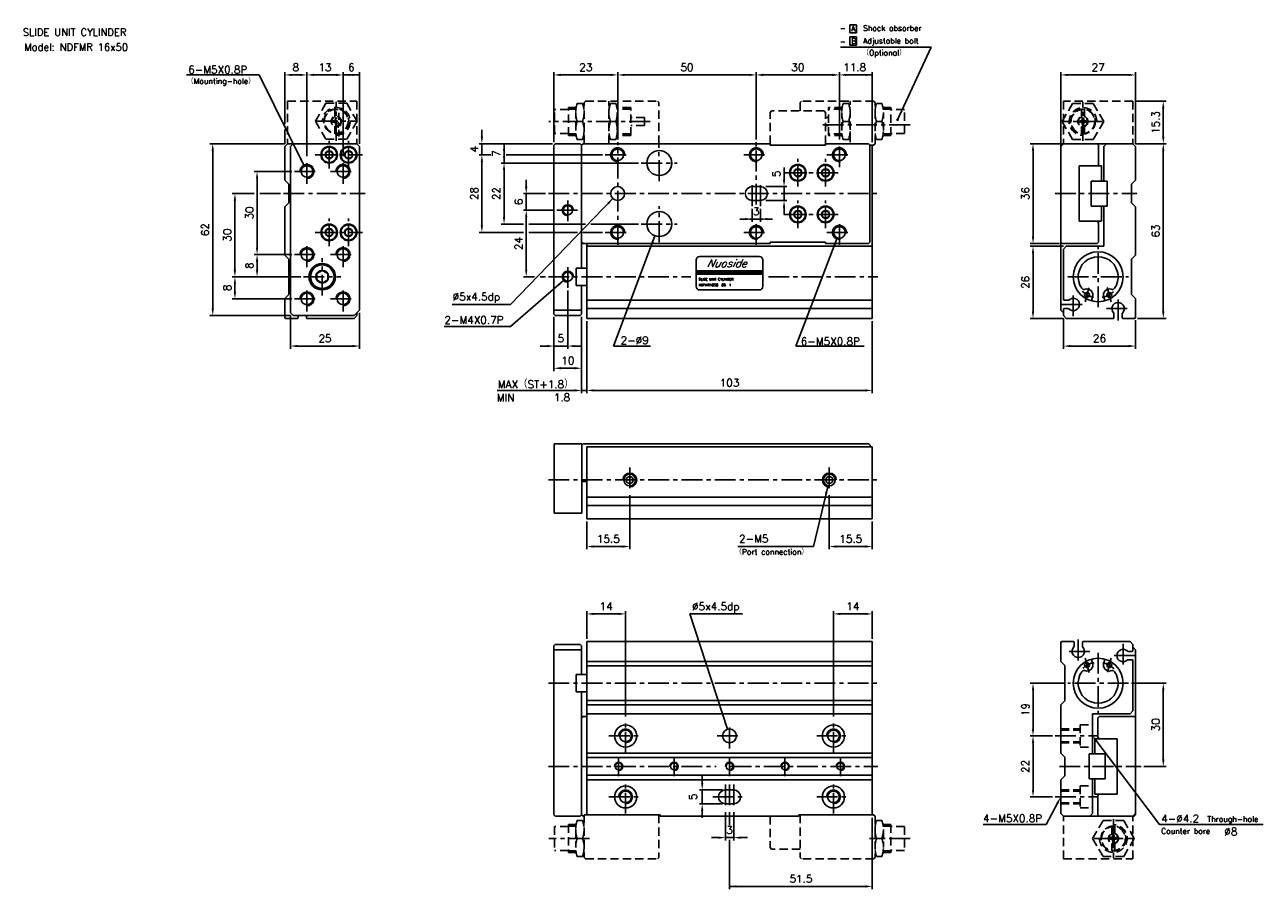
# Model space of a CAD drawing. Extents: x 10 to 456, y 10 to 321.
import ezdxf
from ezdxf.enums import TextEntityAlignment as Align

# ---------------------------------------------------------------- set-up
doc = ezdxf.new("R2010")
doc.units = 0
doc.header["$LTSCALE"] = 6
doc.header["$MEASUREMENT"] = 0
doc.linetypes.add('CENTER', pattern=[2, 1.25, -0.25, 0.25, -0.25])
doc.linetypes.add('HIDDENX2', pattern=[0.75, 0.5, -0.25])
for name, color, linetype in [('CENTER', 1, 'CENTER'), ('DIM', 3, 'CONTINUOUS'), ('HIDDEN', 3, 'HIDDENX2'), ('PLINE', 2, 'CONTINUOUS')]:
    doc.layers.add(name, color=color, linetype=linetype)
doc.styles.add('AEH', font='SIMPLEX', dxfattribs={"bigfont": 'AE'})

msp = doc.modelspace()

# ---------------------------------------------------------------- linework, layer by layer
at = {"layer": 'CENTER'}
for p, q in [((122, 279.5), (122, 293.5)), ((391.38, 279.42), (391.38, 293.42)), ((115, 286.5), (129, 286.5)), ((235.23, 286.42), (198.73, 286.42)), ((398.38, 286.42), (384.38, 286.42)), ((329.03, 285.22), (296.53, 285.22)), ((119.43, 269.42), (119.43, 279.42)), ((126.43, 269.42), (126.43, 279.42)), ((223.53, 241.92), (223.53, 278.92)), ((238.53, 264.92), (238.38, 278.42)), ((273.53, 256.43), (273.53, 278.92)), ((303.53, 269.92), (303.53, 278.92)), ((111.43, 263.92), (111.43, 272.92)), ((114.43, 274.42), (131.43, 274.42)), ((124.43, 263.92), (124.43, 272.92)), ((219.03, 274.42), (228.03, 274.42)), ((269.03, 274.42), (278.03, 274.42)), ((288.53, 262.92), (288.53, 272.92)), ((298.53, 262.92), (298.53, 272.92)), ((299.03, 274.42), (308.03, 274.42)), ((106.93, 268.42), (115.93, 268.42)), ((119.93, 268.42), (128.93, 268.42)), ((232.03, 271.42), (245.03, 271.42)), ((272.03, 255.92), (272.03, 264.51)), ((275.03, 255.92), (275.03, 264.92)), ((283.53, 267.92), (303.53, 267.92)), ((102.93, 260.42), (132.43, 260.42)), ((381.38, 260.42), (410.88, 260.42)), ((205.53, 250.42), (205.53, 258.42)), ((238.53, 242.92), (238.53, 255.92)), ((288.53, 247.92), (288.53, 257.92)), ((298.53, 247.92), (298.53, 257.92)), ((119.43, 241.42), (119.43, 251.42)), ((126.43, 241.42), (126.43, 251.42)), ((201.53, 254.42), (209.53, 254.42)), ((273.53, 241.92), (273.53, 250.43)), ((283.53, 252.92), (303.53, 252.92)), ((303.53, 241.92), (303.53, 250.92)), ((114.43, 246.42), (131.43, 246.42)), ((219.03, 246.42), (228.03, 246.42)), ((232.03, 249.42), (245.03, 249.42)), ((269.03, 246.42), (278.03, 246.42)), ((299.03, 246.42), (308.03, 246.42)), ((111.42, 233.92), (111.42, 242.92)), ((124.43, 233.92), (124.43, 242.92)), ((396.88, 219.42), (396.88, 241.42)), ((106.93, 238.42), (115.93, 238.42)), ((116.93, 223.67), (116.93, 237.17)), ((119.93, 238.42), (128.93, 238.42)), ((205.53, 226.42), (205.53, 234.42)), ((110.18, 230.42), (123.68, 230.42)), ((198.53, 230.42), (249.88, 230.42)), ((277.88, 230.42), (317.38, 230.42)), ((385.88, 230.42), (407.88, 230.42)), ((111.43, 217.92), (111.43, 226.92)), ((124.43, 217.92), (124.43, 226.92)), ((387.88, 216.17), (387.88, 224.67)), ((393.57, 226.46), (392.21, 221.39)), ((400.18, 226.52), (401.55, 221.39)), ((106.93, 222.42), (115.93, 222.42)), ((119.93, 222.42), (128.93, 222.42)), ((383.63, 220.42), (392.13, 220.42)), ((404.08, 214.67), (404.08, 223.17)), ((399.83, 218.92), (408.33, 218.92)), ((227.88, 161.62), (227.88, 152.62)), ((299.88, 161.62), (299.88, 152.62)), ((198.58, 157.12), (317.38, 157.12)), ((389.68, 99.56), (389.68, 91.06)), ((393.93, 95.31), (385.43, 95.31)), ((396.88, 94.81), (396.88, 72.81)), ((405.88, 98.06), (405.88, 89.56)), ((393.58, 87.72), (392.21, 92.84)), ((400.19, 87.78), (401.55, 92.84)), ((410.13, 93.81), (401.63, 93.81)), ((198.53, 83.81), (317.38, 83.81)), ((407.88, 83.81), (385.88, 83.81)), ((226.38, 58.81), (226.38, 70.81)), ((263.88, 60.31), (263.88, 69.31)), ((301.38, 58.81), (301.38, 70.81)), ((220.38, 64.81), (232.38, 64.81)), ((259.38, 64.81), (268.38, 64.81)), ((295.38, 64.81), (307.38, 64.81)), ((381.38, 64.81), (396.88, 64.81)), ((223.88, 57.31), (223.88, 50.31)), ((243.88, 57.31), (243.88, 50.31)), ((263.88, 57.31), (263.88, 50.31)), ((283.88, 57.31), (283.88, 50.31)), ((303.88, 57.31), (303.88, 50.31)), ((382.88, 53.81), (412.38, 53.81)), ((226.38, 36.81), (226.38, 48.81)), ((262.38, 47.31), (262.38, 38.31)), ((263.88, 47.31), (263.88, 38.31)), ((265.38, 47.31), (265.38, 38.31)), ((301.38, 36.81), (301.38, 48.81)), ((220.38, 42.81), (232.38, 42.81)), ((257.88, 42.81), (269.88, 42.81)), ((295.38, 42.81), (307.38, 42.81)), ((381.38, 42.81), (396.88, 42.81)), ((402.38, 34.81), (402.38, 20.81)), ((213.38, 27.81), (198.73, 27.81)), ((329.03, 27.81), (314.38, 27.81)), ((395.38, 27.81), (409.38, 27.81))]:
    msp.add_line(p, q, dxfattribs=at)
at = {"layer": 'CENTER', "color": 1, "linetype": 'CENTER'}
for p, q in [((198.53, 260.42), (317.38, 260.42)), ((198.53, 53.81), (259.07, 53.81)), ((264.28, 53.81), (317.38, 53.81))]:
    msp.add_line(p, q, dxfattribs=at)
at = {"layer": 'CENTER'}
for centre, start, end in [((396.88, 230.84), 224.4155, 257.5054), ((396.88, 230.84), 280.2365, 313.3185), ((396.88, 83.4), 100.2365, 133.3185), ((396.88, 83.4), 44.4155, 77.5054)]:
    msp.add_arc(centre, 8.01, start, end, dxfattribs=at)
at = {"layer": 'DIM'}
for p, q in [((307.24, 321.31), (307.24, 318.41)), ((309.74, 321.31), (307.24, 321.31)), ((307.24, 318.41), (309.74, 318.41)), ((309.74, 318.41), (309.74, 321.31)), ((336.68, 313.22), (303.95, 313.22)), ((309.74, 316.9), (307.24, 316.9)), ((307.24, 316.9), (307.24, 314)), ((307.24, 314), (309.74, 314)), ((309.74, 314), (309.74, 316.9)), ((324.49, 287.03), (336.68, 313.22)), ((103.43, 285.51), (103.43, 304.22)), ((111.43, 273.92), (111.43, 304.22)), ((124.43, 273.92), (124.43, 304.22)), ((130.43, 278.42), (130.43, 304.22)), ((200.53, 278.92), (200.53, 304.22)), ((223.53, 279.92), (223.53, 304.22)), ((273.53, 279.92), (273.53, 304.22)), ((303.53, 279.92), (303.53, 304.22)), ((315.38, 278.92), (315.38, 304.22)), ((383.38, 278.42), (383.38, 304.22)), ((410.38, 278.42), (410.38, 304.22)), ((67.95, 303.22), (94.12, 303.22)), ((110.31, 270.66), (94.12, 303.22)), ((105.93, 303.22), (108.93, 303.22)), ((113.93, 303.22), (121.93, 303.22)), ((121.93, 303.22), (119.43, 303.22)), ((124.43, 303.22), (130.43, 303.22)), ((203.03, 303.22), (221.03, 303.22)), ((226.03, 303.22), (271.03, 303.22)), ((276.03, 303.22), (301.03, 303.22)), ((306.03, 303.22), (315.38, 303.22)), ((407.88, 303.22), (385.88, 303.22)), ((410.38, 293.72), (421.38, 293.72)), ((420.38, 280.92), (420.38, 291.22)), ((103.43, 278.42), (103.43, 283.51)), ((174.53, 280.92), (174.53, 283.42)), ((103.43, 278.42), (76.43, 278.42)), ((200.03, 278.42), (173.53, 278.42)), ((174.53, 274.42), (174.53, 278.42)), ((182.53, 271.42), (182.53, 278.42)), ((383.38, 278.42), (372.38, 278.42)), ((410.38, 278.42), (421.38, 278.42)), ((77.43, 218.92), (77.43, 275.92)), ((177.78, 274.42), (173.53, 274.42)), ((218.03, 274.42), (183.33, 274.42)), ((373.38, 275.92), (373.38, 244.92)), ((420.38, 217.92), (420.38, 275.92)), ((105.92, 268.42), (92.43, 268.42)), ((174.53, 248.92), (174.53, 271.92)), ((174.53, 271.92), (174.53, 269.42)), ((231.03, 271.42), (181.53, 271.42)), ((182.53, 251.92), (182.53, 268.92)), ((182.53, 268.92), (182.53, 266.42)), ((283.55, 265.42), (283.55, 269.85)), ((93.43, 240.92), (93.43, 265.92)), ((190.53, 262.92), (190.53, 265.42)), ((92.43, 260.42), (84.43, 260.42)), ((101.93, 260.42), (94.43, 260.42)), ((197.53, 260.42), (189.53, 260.42)), ((190.53, 260.42), (190.53, 254.42)), ((277.03, 262.92), (284.55, 262.92)), ((283.55, 262.92), (283.55, 257.92)), ((85.43, 232.92), (85.43, 257.92)), ((221.79, 258.63), (184.83, 220.42)), ((272.03, 254.92), (272.03, 250.22)), ((275.03, 254.92), (275.03, 250.22)), ((277.03, 257.92), (284.55, 257.92)), ((283.55, 255.42), (283.55, 252.92)), ((200.53, 254.42), (189.53, 254.42)), ((190.53, 232.92), (190.53, 251.92)), ((190.53, 251.92), (190.53, 249.42)), ((270.07, 251.22), (267.57, 251.22)), ((271.03, 251.22), (276.03, 251.22)), ((276.87, 251.22), (279.37, 251.22)), ((189.53, 246.42), (173.53, 246.42)), ((189.53, 249.42), (181.53, 249.42)), ((211.89, 249.42), (191.53, 249.42)), ((208.98, 246.42), (191.53, 246.42)), ((218.03, 246.42), (210.98, 246.42)), ((231.03, 249.42), (213.89, 249.42)), ((236.95, 245.21), (222.02, 205.42)), ((302.63, 244.09), (287.8, 205.42)), ((382.88, 242.42), (372.38, 242.42)), ((384.38, 241.42), (372.38, 241.42)), ((105.93, 238.42), (92.43, 238.42)), ((373.38, 238.92), (373.38, 217.92)), ((93.43, 232.92), (93.43, 235.92)), ((109.18, 230.42), (84.43, 230.42)), ((85.43, 224.92), (85.43, 227.92)), ((204.02, 229.11), (184.83, 212.42)), ((193.51, 230.42), (189.53, 230.42)), ((197.53, 230.42), (195.51, 230.42)), ((205.53, 225.42), (205.53, 204.42)), ((105.93, 222.42), (84.43, 222.42)), ((184.83, 220.42), (163.84, 220.42)), ((105.43, 216.42), (76.43, 216.42)), ((105.43, 216.42), (105.43, 204.42)), ((130.43, 217.42), (130.43, 204.42)), ((200.53, 215.92), (200.53, 196.42)), ((210.53, 215.92), (210.53, 188.42)), ((384.38, 215.42), (372.38, 215.42)), ((384.38, 215.42), (384.38, 204.42)), ((410.38, 214.72), (410.38, 204.42)), ((411.08, 215.42), (421.38, 215.42)), ((184.83, 212.42), (160.93, 212.42)), ((212.38, 214.42), (212.38, 188.42)), ((315.38, 214.42), (315.38, 188.42)), ((107.93, 205.42), (127.93, 205.42)), ((198.03, 205.42), (195.53, 205.42)), ((200.53, 205.42), (205.53, 205.42)), ((208.03, 205.42), (210.53, 205.42)), ((222.02, 205.42), (235.4, 205.42)), ((287.8, 205.42), (312.47, 205.42)), ((407.88, 205.42), (386.88, 205.42)), ((203.03, 197.42), (208.03, 197.42)), ((208.03, 189.42), (180.01, 189.42)), ((210.53, 189.42), (212.38, 189.42)), ((214.88, 189.42), (312.88, 189.42)), ((299.3, 154.69), (294.15, 133.11)), ((227.88, 151.62), (227.88, 132.12)), ((299.88, 151.62), (299.88, 132.12)), ((212.38, 142.12), (212.38, 132.12)), ((315.38, 142.12), (315.38, 132.12)), ((214.88, 133.12), (225.38, 133.12)), ((266.84, 133.11), (294.15, 133.11)), ((302.38, 133.12), (312.88, 133.12)), ((212.38, 99.81), (212.38, 109.81)), ((214.88, 108.81), (223.88, 108.81)), ((226.38, 71.81), (226.38, 109.81)), ((263.1, 67.19), (249.57, 108.81)), ((249.57, 108.81), (268.56, 108.81)), ((301.38, 71.81), (301.38, 109.81)), ((312.88, 108.81), (303.88, 108.81)), ((315.38, 99.81), (315.38, 109.81)), ((384.88, 83.81), (372.38, 83.81)), ((373.38, 67.31), (373.38, 81.31)), ((408.88, 83.81), (421.38, 83.81)), ((420.38, 56.31), (420.38, 81.31)), ((380.38, 64.81), (372.38, 64.81)), ((396.38, 62.82), (418.96, 32.81)), ((373.38, 45.31), (373.38, 62.31)), ((413.38, 53.81), (421.38, 53.81)), ((254.02, 47.81), (254.02, 50.31)), ((261.38, 45.31), (253.02, 45.31)), ((254.02, 45.31), (254.02, 40.31)), ((261.38, 40.31), (253.02, 40.31)), ((380.38, 42.81), (372.38, 42.81)), ((382.22, 40.6), (378.14, 32.81)), ((254.02, 37.81), (254.02, 35.31)), ((262.38, 37.31), (262.38, 27.11)), ((263.88, 37.31), (263.88, 32.63)), ((265.38, 37.31), (265.38, 27.11)), ((315.38, 35.31), (315.38, 9.51)), ((378.14, 32.81), (355.35, 32.81)), ((418.96, 32.81), (456.43, 32.81)), ((259.88, 28.11), (257.38, 28.11)), ((262.38, 28.11), (265.38, 28.11)), ((263.88, 27.32), (263.88, 9.51)), ((267.88, 28.11), (270.38, 28.11)), ((312.88, 10.51), (263.88, 10.51))]:
    msp.add_line(p, q, dxfattribs=at)
at = {"layer": 'DIM', "const_width": 0.5}
msp.add_lwpolyline([(324.24, 287.03, 1), (324.74, 287.03, 1)], format="xyb", close=True, dxfattribs=at)
at = {"layer": 'DIM'}
for points in [[(105.93, 303.64), (105.93, 302.81), (103.43, 303.22)], [(108.93, 303.64), (108.93, 302.81), (111.43, 303.22)], [(113.93, 303.64), (113.93, 302.81), (111.43, 303.22)], [(121.93, 303.64), (121.93, 302.81), (124.43, 303.22)], [(126.93, 303.64), (126.93, 302.81), (124.43, 303.22)], [(127.93, 303.64), (127.93, 302.81), (130.43, 303.22)], [(203.03, 303.64), (203.03, 302.81), (200.53, 303.22)], [(221.03, 303.64), (221.03, 302.81), (223.53, 303.22)], [(226.03, 303.64), (226.03, 302.81), (223.53, 303.22)], [(271.03, 303.64), (271.03, 302.81), (273.53, 303.22)], [(276.03, 303.64), (276.03, 302.81), (273.53, 303.22)], [(301.03, 303.64), (301.03, 302.81), (303.53, 303.22)], [(306.03, 303.64), (306.03, 302.81), (303.53, 303.22)], [(312.88, 303.64), (312.88, 302.81), (315.38, 303.22)], [(385.88, 303.64), (385.88, 302.81), (383.38, 303.22)], [(407.88, 303.64), (407.88, 302.81), (410.38, 303.22)], [(419.96, 291.22), (420.79, 291.22), (420.38, 293.72)], [(77.01, 275.92), (77.84, 275.92), (77.43, 278.42)], [(174.11, 280.92), (174.94, 280.92), (174.53, 278.42)], [(182.11, 275.92), (182.94, 275.92), (182.53, 278.42)], [(372.96, 275.92), (373.79, 275.92), (373.38, 278.42)], [(419.96, 280.92), (420.79, 280.92), (420.38, 278.42)], [(419.96, 275.92), (420.79, 275.92), (420.38, 278.42)], [(109.57, 273.08), (108.83, 272.71), (110.31, 270.66)], [(174.11, 271.92), (174.94, 271.92), (174.53, 274.42)], [(182.11, 273.92), (182.94, 273.92), (182.53, 271.42)], [(93.01, 265.92), (93.84, 265.92), (93.43, 268.42)], [(182.11, 268.92), (182.94, 268.92), (182.53, 271.42)], [(283.14, 265.42), (283.97, 265.42), (283.55, 262.92)], [(85.01, 257.92), (85.84, 257.92), (85.43, 260.42)], [(190.11, 262.92), (190.94, 262.92), (190.53, 260.42)], [(219.75, 257.12), (220.35, 256.54), (221.79, 258.63)], [(283.14, 255.42), (283.97, 255.42), (283.55, 257.92)], [(182.11, 251.92), (182.94, 251.92), (182.53, 249.42)], [(190.11, 251.92), (190.94, 251.92), (190.53, 254.42)], [(269.53, 251.64), (269.53, 250.81), (272.03, 251.22)], [(277.53, 251.64), (277.53, 250.81), (275.03, 251.22)], [(174.11, 248.92), (174.94, 248.92), (174.53, 246.42)], [(235.68, 243.01), (236.46, 242.72), (236.95, 245.21)], [(301.35, 241.9), (302.13, 241.6), (302.63, 244.09)], [(372.96, 244.92), (373.79, 244.92), (373.38, 242.42)], [(372.96, 238.92), (373.79, 238.92), (373.38, 241.42)], [(93.01, 240.92), (93.84, 240.92), (93.43, 238.42)], [(93.01, 235.92), (93.84, 235.92), (93.43, 238.42)], [(85.01, 232.92), (85.84, 232.92), (85.43, 230.42)], [(93.01, 232.92), (93.84, 232.92), (93.43, 230.42)], [(190.11, 232.92), (190.94, 232.92), (190.53, 230.42)], [(85.01, 227.92), (85.84, 227.92), (85.43, 230.42)], [(201.86, 227.78), (202.41, 227.15), (204.02, 229.11)], [(85.01, 224.92), (85.84, 224.92), (85.43, 222.42)], [(77.01, 218.92), (77.84, 218.92), (77.43, 216.42)], [(372.96, 217.92), (373.79, 217.92), (373.38, 215.42)], [(419.96, 217.92), (420.79, 217.92), (420.38, 215.42)], [(107.93, 205.84), (107.93, 205.01), (105.43, 205.42)], [(127.93, 205.84), (127.93, 205.01), (130.43, 205.42)], [(198.03, 205.84), (198.03, 205.01), (200.53, 205.42)], [(208.03, 205.84), (208.03, 205.01), (205.53, 205.42)], [(386.88, 205.84), (386.88, 205.01), (384.38, 205.42)], [(407.88, 205.84), (407.88, 205.01), (410.38, 205.42)], [(203.03, 197.84), (203.03, 197.01), (200.53, 197.42)], [(208.03, 197.84), (208.03, 197.01), (210.53, 197.42)], [(208.03, 189.84), (208.03, 189.01), (210.53, 189.42)], [(214.88, 189.84), (214.88, 189.01), (212.38, 189.42)], [(312.88, 189.84), (312.88, 189.01), (315.38, 189.42)], [(298.31, 152.35), (299.12, 152.16), (299.3, 154.69)], [(214.88, 133.53), (214.88, 132.7), (212.38, 133.12)], [(225.38, 133.53), (225.38, 132.7), (227.88, 133.12)], [(302.38, 133.53), (302.38, 132.7), (299.88, 133.12)], [(312.88, 133.53), (312.88, 132.7), (315.38, 133.12)], [(214.88, 109.23), (214.88, 108.4), (212.38, 108.81)], [(223.88, 109.23), (223.88, 108.4), (226.38, 108.81)], [(303.88, 109.23), (303.88, 108.4), (301.38, 108.81)], [(312.88, 109.23), (312.88, 108.4), (315.38, 108.81)], [(372.97, 81.31), (373.8, 81.31), (373.38, 83.81)], [(419.97, 81.31), (420.8, 81.31), (420.38, 83.81)], [(262.73, 69.7), (261.94, 69.44), (263.1, 67.19)], [(372.97, 67.31), (373.8, 67.31), (373.38, 64.81)], [(372.97, 62.31), (373.8, 62.31), (373.38, 64.81)], [(396.05, 62.57), (396.72, 63.07), (394.88, 64.81)], [(419.97, 56.31), (420.8, 56.31), (420.38, 53.81)], [(253.61, 47.81), (254.44, 47.81), (254.02, 45.31)], [(372.97, 45.31), (373.8, 45.31), (373.38, 42.81)], [(253.61, 37.81), (254.44, 37.81), (254.02, 40.31)], [(381.85, 40.79), (382.59, 40.41), (383.38, 42.81)], [(259.88, 28.53), (259.88, 27.7), (262.38, 28.11)], [(267.88, 28.53), (267.88, 27.7), (265.38, 28.11)], [(266.38, 10.93), (266.38, 10.1), (263.88, 10.51)], [(312.88, 10.93), (312.88, 10.1), (315.38, 10.51)]]:
    msp.add_solid(points, dxfattribs=at)
at = {"layer": 'HIDDEN'}
for p, q in [((104.43, 293.72), (104.43, 278.42)), ((104.43, 293.72), (129.43, 293.72)), ((129.43, 293.72), (129.43, 278.42)), ((205.73, 290.72), (200.73, 290.72)), ((200.73, 282.12), (200.73, 290.72)), ((208.7, 291.42), (205.73, 291.42)), ((205.73, 281.42), (205.73, 291.42)), ((208.57, 290.92), (205.73, 290.92)), ((208.88, 292.92), (210.88, 292.92)), ((211.38, 291.42), (211.05, 291.42)), ((211.38, 290.92), (211.19, 290.92)), ((211.88, 293.72), (211.38, 293.22)), ((211.38, 278.42), (211.38, 293.22)), ((211.88, 293.72), (237.88, 293.72)), ((220.38, 278.42), (220.38, 293.72)), ((220.7, 291.42), (220.38, 291.42)), ((220.57, 290.92), (220.38, 290.92)), ((222.88, 292.92), (220.88, 292.92)), ((228.23, 291.42), (223.05, 291.42)), ((228.23, 290.92), (223.19, 290.92)), ((228.23, 281.42), (228.23, 291.42)), ((238.38, 293.22), (237.88, 293.72)), ((238.38, 278.42), (238.38, 293.22)), ((289.38, 293.22), (289.88, 293.72)), ((289.38, 290.22), (289.38, 293.22)), ((315.88, 293.72), (289.88, 293.72)), ((304.7, 291.42), (299.53, 291.42)), ((299.53, 281.42), (299.53, 291.42)), ((304.57, 290.92), (299.53, 290.92)), ((304.88, 292.92), (306.88, 292.92)), ((307.38, 291.42), (307.05, 291.42)), ((307.38, 290.92), (307.19, 290.92)), ((307.38, 278.92), (307.38, 293.72)), ((315.88, 293.72), (316.38, 293.22)), ((316.38, 278.42), (316.38, 293.22)), ((316.7, 291.42), (316.38, 291.42)), ((316.57, 290.92), (316.38, 290.92)), ((318.88, 292.92), (316.88, 292.92)), ((322.03, 291.42), (319.05, 291.42)), ((322.03, 290.92), (319.19, 290.92)), ((322.03, 281.42), (322.03, 291.42)), ((327.03, 290.72), (322.03, 290.72)), ((327.03, 282.12), (327.03, 290.72)), ((384.38, 293.72), (384.38, 278.42)), ((409.38, 293.72), (384.38, 293.72)), ((409.38, 293.72), (409.38, 278.42)), ((120.89, 286.8), (121.6, 286.8)), ((120.89, 286.2), (121.6, 286.2)), ((121.7, 286.9), (121.7, 287.61)), ((121.7, 285.39), (121.7, 286.1)), ((122.73, 285.62), (122.73, 286.33)), ((208.38, 283.17), (208.38, 289.67)), ((208.88, 286.42), (210.88, 286.42)), ((220.88, 286.42), (222.88, 286.42)), ((223.38, 283.17), (223.38, 289.67)), ((233.23, 287.92), (228.23, 287.92)), ((233.23, 284.92), (233.23, 287.92)), ((278.53, 289.72), (279.03, 290.22)), ((278.53, 278.42), (278.53, 289.72)), ((298.03, 290.22), (279.03, 290.22)), ((298.53, 289.72), (298.03, 290.22)), ((298.53, 278.42), (298.53, 289.72)), ((299.53, 287.92), (298.53, 287.92)), ((304.38, 283.17), (304.38, 289.67)), ((306.88, 286.42), (304.88, 286.42)), ((316.88, 286.42), (318.88, 286.42)), ((319.38, 283.17), (319.38, 289.67)), ((390.27, 286.72), (390.98, 286.72)), ((390.27, 286.12), (390.98, 286.12)), ((391.08, 286.82), (391.08, 287.53)), ((391.08, 285.31), (391.08, 286.02)), ((391.68, 286.82), (391.68, 287.53)), ((391.68, 285.31), (391.68, 286.02)), ((391.78, 286.72), (392.49, 286.72)), ((391.78, 286.12), (392.49, 286.12)), ((121.45, 282.24), (121.45, 284.73)), ((122.73, 284.11), (122.73, 284.82)), ((122.83, 285.52), (123.54, 285.52)), ((122.83, 284.92), (123.54, 284.92)), ((122.98, 280.96), (122.98, 283.46)), ((205.73, 282.12), (200.73, 282.12)), ((208.57, 281.92), (205.73, 281.92)), ((211.38, 281.92), (211.19, 281.92)), ((220.57, 281.92), (220.38, 281.92)), ((228.23, 281.92), (223.19, 281.92)), ((233.23, 284.92), (228.23, 284.92)), ((299.53, 284.92), (298.53, 284.92)), ((304.57, 281.92), (299.53, 281.92)), ((307.38, 281.92), (307.19, 281.92)), ((316.57, 281.92), (316.38, 281.92)), ((322.03, 281.92), (319.19, 281.92)), ((327.03, 282.12), (322.03, 282.12)), ((390.83, 282.16), (390.83, 284.66)), ((391.93, 282.16), (391.93, 284.66)), ((208.7, 281.42), (205.73, 281.42)), ((208.88, 279.92), (210.88, 279.92)), ((211.38, 281.42), (211.05, 281.42)), ((220.7, 281.42), (220.38, 281.42)), ((222.88, 279.92), (220.88, 279.92)), ((228.23, 281.42), (223.05, 281.42)), ((279.03, 277.92), (278.53, 278.42)), ((298.03, 277.92), (298.53, 278.42)), ((304.7, 281.42), (299.53, 281.42)), ((304.88, 279.92), (306.88, 279.92)), ((307.38, 281.42), (307.05, 281.42)), ((315.88, 277.92), (315.38, 277.92)), ((316.38, 278.42), (315.88, 277.92)), ((316.7, 281.42), (316.38, 281.42)), ((318.88, 279.92), (316.88, 279.92)), ((322.03, 281.42), (319.05, 281.42)), ((383.38, 67.31), (390.38, 67.31)), ((390.38, 68.81), (390.38, 60.81)), ((390.38, 68.81), (394.88, 68.81)), ((383.38, 66.91), (390.38, 66.91)), ((383.38, 62.71), (390.38, 62.71)), ((383.38, 62.31), (390.38, 62.31)), ((390.38, 60.81), (394.88, 60.81)), ((383.38, 45.31), (390.38, 45.31)), ((383.38, 44.91), (390.38, 44.91)), ((390.38, 46.81), (394.88, 46.81)), ((390.38, 46.81), (390.38, 38.81)), ((383.38, 40.71), (390.38, 40.71)), ((383.38, 40.31), (390.38, 40.31)), ((211.38, 36.31), (211.38, 21.01)), ((238.38, 36.31), (238.38, 21.01)), ((278.53, 35.81), (278.53, 24.51)), ((289.38, 36.31), (289.38, 21.01)), ((315.88, 36.31), (315.38, 36.31)), ((316.38, 35.81), (315.88, 36.31)), ((316.38, 35.81), (316.38, 21.01)), ((384.38, 20.51), (384.38, 35.81)), ((390.38, 38.81), (394.88, 38.81)), ((409.38, 20.51), (409.38, 35.81)), ((200.73, 32.11), (200.73, 23.51)), ((205.73, 32.11), (200.73, 32.11)), ((205.73, 32.81), (205.73, 22.81)), ((208.7, 32.81), (205.73, 32.81)), ((208.57, 32.31), (205.73, 32.31)), ((208.88, 34.31), (210.88, 34.31)), ((211.38, 32.81), (211.05, 32.81)), ((211.38, 32.31), (211.19, 32.31)), ((316.7, 32.81), (316.38, 32.81)), ((316.57, 32.31), (316.38, 32.31)), ((318.88, 34.31), (316.88, 34.31)), ((322.03, 32.81), (319.05, 32.81)), ((322.03, 32.31), (319.19, 32.31)), ((322.03, 32.81), (322.03, 22.81)), ((327.03, 32.11), (322.03, 32.11)), ((327.03, 32.11), (327.03, 23.51)), ((208.38, 31.06), (208.38, 24.56)), ((208.88, 27.81), (210.88, 27.81)), ((208.88, 27.81), (210.88, 27.81)), ((316.88, 27.81), (318.88, 27.81)), ((319.38, 31.06), (319.38, 24.56)), ((401.27, 28.11), (401.98, 28.11)), ((401.27, 27.51), (401.98, 27.51)), ((402.08, 28.21), (402.08, 28.92)), ((402.08, 26.7), (402.08, 27.41)), ((402.68, 28.21), (402.68, 28.92)), ((402.68, 26.7), (402.68, 27.41)), ((402.78, 28.11), (403.49, 28.11)), ((402.78, 27.51), (403.49, 27.51)), ((205.73, 23.51), (200.73, 23.51)), ((208.57, 23.31), (205.73, 23.31)), ((208.7, 22.81), (205.73, 22.81)), ((211.38, 22.81), (211.05, 22.81)), ((211.38, 23.31), (211.19, 23.31)), ((278.53, 24.51), (279.03, 24.01)), ((289.38, 24.01), (279.03, 24.01)), ((316.57, 23.31), (316.38, 23.31)), ((316.7, 22.81), (316.38, 22.81)), ((322.03, 22.81), (319.05, 22.81)), ((322.03, 23.31), (319.19, 23.31)), ((327.03, 23.51), (322.03, 23.51)), ((401.83, 23.55), (401.83, 26.05)), ((402.93, 23.55), (402.93, 26.05)), ((208.88, 21.31), (210.88, 21.31)), ((211.88, 20.51), (211.38, 21.01)), ((211.88, 20.51), (237.88, 20.51)), ((238.38, 21.01), (237.88, 20.51)), ((289.38, 21.01), (289.88, 20.51)), ((315.88, 20.51), (289.88, 20.51)), ((315.88, 20.51), (316.38, 21.01)), ((318.88, 21.31), (316.88, 21.31)), ((384.38, 20.51), (409.38, 20.51))]:
    msp.add_line(p, q, dxfattribs=at)
at = {"layer": 'HIDDEN', "color": 3}
for p, q in [((121.45, 288.27), (121.45, 290.76)), ((390.83, 288.19), (390.83, 290.69)), ((391.93, 288.19), (391.93, 290.69)), ((122.98, 286.99), (122.98, 289.49)), ((401.83, 29.58), (401.83, 32.08)), ((402.93, 29.58), (402.93, 32.08))]:
    msp.add_line(p, q, dxfattribs=at)
at = {"layer": 'HIDDEN'}
for points in [[(118.24, 293), (114.49, 286.5), (118.24, 280), (125.75, 280), (129.5, 286.5), (125.75, 293)], [(387.62, 292.92), (383.87, 286.42), (387.62, 279.92), (395.13, 279.92), (398.88, 286.42), (395.13, 292.92)], [(398.63, 34.31), (394.88, 27.81), (398.63, 21.31), (406.14, 21.31), (409.89, 27.81), (406.14, 34.31)]]:
    msp.add_lwpolyline(points, close=True, dxfattribs=at)
for centre, radius in [((122, 286.5), 4.5), ((391.38, 286.42), 4.5), ((122, 286.5), 1.65), ((391.38, 286.42), 1.65), ((402.38, 27.81), 4.5), ((402.38, 27.81), 1.65)]:
    msp.add_circle(centre, radius, dxfattribs=at)
at = {"layer": 'HIDDEN', "color": 3}
for centre, radius in [((122, 286.5), 4.3), ((391.38, 286.42), 4.3), ((122, 286.5), 1.85), ((391.38, 286.42), 1.85), ((402.38, 27.81), 4.3), ((402.38, 27.81), 1.85)]:
    msp.add_circle(centre, radius, dxfattribs=at)
for centre, start, end in [((122, 286.5), 270, 180), ((391.38, 286.42), 360, 270), ((402.38, 27.81), 180, 90)]:
    msp.add_arc(centre, 5, start, end, dxfattribs=at)
at = {"layer": 'HIDDEN'}
for centre, radius, start, end in [((218.84, 289.67), 10.48, 161.9394, 198.0606), ((200.91, 289.67), 10.48, 341.9394, 18.0606), ((230.84, 289.67), 10.48, 161.9394, 198.0606), ((212.91, 289.67), 10.48, 341.9394, 18.0606), ((314.84, 289.67), 10.48, 161.9394, 198.0606), ((296.91, 289.67), 10.48, 341.9394, 18.0606), ((326.84, 289.67), 10.48, 161.9394, 198.0606), ((308.91, 289.67), 10.48, 341.9394, 18.0606), ((122, 286.5), 1.15, 164.8783, 195.1217), ((122, 286.5), 0.5, 126.8699, 143.1301), ((122, 286.5), 0.5, 216.8699, 233.1301), ((122, 286.5), 1.15, 74.8783, 105.1217), ((218.84, 283.17), 10.48, 161.9394, 198.0606), ((200.91, 283.17), 10.48, 341.9394, 18.0606), ((230.84, 283.17), 10.48, 161.9394, 198.0606), ((212.91, 283.17), 10.48, 341.9394, 18.0606), ((314.84, 283.17), 10.48, 161.9394, 198.0606), ((296.91, 283.17), 10.48, 341.9394, 18.0606), ((326.84, 283.17), 10.48, 161.9394, 198.0606), ((308.91, 283.17), 10.48, 341.9394, 18.0606), ((391.38, 286.42), 1.15, 164.8783, 195.1217), ((391.38, 286.42), 0.5, 126.8699, 143.1301), ((391.38, 286.42), 0.5, 216.8699, 233.1301), ((391.38, 286.42), 1.15, 74.8783, 105.1217), ((391.38, 286.42), 0.5, 36.8699, 53.1301), ((391.38, 286.42), 0.5, 306.8699, 323.1301), ((391.38, 286.42), 1.15, 344.8783, 15.1217), ((122, 286.5), 1.15, 254.8783, 285.1217), ((122.43, 285.22), 0.5, 36.8699, 53.1301), ((122.43, 285.22), 0.5, 306.8699, 323.1301), ((122.43, 285.22), 1.15, 344.8783, 15.1217), ((391.38, 286.42), 1.15, 254.8783, 285.1217), ((218.84, 31.06), 10.48, 161.9394, 198.0606), ((200.91, 31.06), 10.48, 341.9394, 18.0606), ((326.84, 31.06), 10.48, 161.9394, 198.0606), ((308.91, 31.06), 10.48, 341.9394, 18.0606), ((218.84, 24.56), 10.48, 161.9394, 198.0606), ((200.91, 24.56), 10.48, 341.9394, 18.0606), ((326.84, 24.56), 10.48, 161.9394, 198.0606), ((308.91, 24.56), 10.48, 341.9394, 18.0606), ((402.38, 27.81), 1.15, 164.8783, 195.1217), ((402.38, 27.81), 0.5, 126.8699, 143.1301), ((402.38, 27.81), 0.5, 216.8699, 233.1301), ((402.38, 27.81), 1.15, 74.8783, 105.1217), ((402.38, 27.81), 0.5, 36.8699, 53.1301), ((402.38, 27.81), 0.5, 306.8699, 323.1301), ((402.38, 27.81), 1.15, 344.8783, 15.1217), ((402.38, 27.81), 1.15, 254.8783, 285.1217)]:
    msp.add_arc(centre, radius, start, end, dxfattribs=at)
at = {"layer": 'PLINE'}
for p, q in [((104.43, 278.42), (103.43, 277.42)), ((103.43, 277.42), (103.43, 265.22)), ((129.43, 278.42), (104.43, 278.42)), ((106.43, 278.42), (105.43, 277.42)), ((105.43, 217.42), (105.43, 277.42)), ((129.43, 278.42), (130.43, 277.42)), ((130.43, 218.42), (130.43, 277.42)), ((201.03, 278.42), (200.53, 277.92)), ((200.53, 277.92), (200.53, 216.92)), ((210.03, 278.42), (201.03, 278.42)), ((210.03, 278.42), (210.53, 277.92)), ((210.53, 277.92), (211.03, 278.42)), ((210.53, 233.52), (210.53, 277.92)), ((210.53, 242.92), (210.53, 277.92)), ((211.03, 278.42), (278.53, 278.42)), ((278.53, 277.92), (278.53, 278.42)), ((298.53, 277.92), (278.53, 277.92)), ((298.53, 278.42), (314.03, 278.42)), ((298.53, 278.42), (298.53, 277.92)), ((314.03, 278.42), (314.53, 277.92)), ((314.53, 277.92), (314.53, 242.92)), ((315.38, 277.92), (314.53, 277.92)), ((315.38, 215.42), (315.38, 277.92)), ((384.38, 278.42), (383.38, 277.42)), ((383.88, 278.42), (383.38, 277.92)), ((383.38, 277.92), (383.38, 242.92)), ((383.38, 218.42), (383.38, 277.42)), ((396.48, 278.42), (383.88, 278.42)), ((409.38, 278.42), (384.38, 278.42)), ((396.98, 277.92), (396.48, 278.42)), ((396.98, 270.92), (396.98, 277.92)), ((398.88, 277.42), (399.88, 278.42)), ((398.88, 264.92), (398.88, 277.42)), ((409.38, 278.42), (410.38, 277.42)), ((410.38, 277.42), (410.38, 265.22)), ((390.08, 250.42), (390.08, 270.42)), ((390.08, 270.42), (398.08, 270.42)), ((396.48, 270.42), (396.98, 270.92)), ((398.08, 264.92), (398.08, 270.42)), ((103.43, 265.22), (104.87, 263.78)), ((104.93, 263.64), (104.93, 257.21)), ((400.08, 264.92), (394.4, 264.92)), ((394.4, 255.92), (394.4, 264.92)), ((400.08, 255.92), (400.08, 264.92)), ((408.88, 263.64), (408.88, 257.21)), ((410.38, 265.22), (408.94, 263.78)), ((272.03, 262.92), (275.03, 262.92)), ((315.38, 236.36), (315.38, 261.36)), ((104.87, 257.06), (103.43, 255.62)), ((103.43, 255.62), (103.43, 238.22)), ((272.03, 257.92), (275.03, 257.92)), ((394.4, 255.92), (400.08, 255.92)), ((398.08, 250.42), (398.08, 255.92)), ((398.88, 241.42), (398.88, 255.92)), ((408.94, 257.06), (410.38, 255.62)), ((410.38, 255.62), (410.38, 238.22)), ((398.08, 250.42), (390.08, 250.42)), ((396.98, 249.92), (396.48, 250.42)), ((396.98, 242.92), (396.98, 249.92)), ((211.03, 242.42), (210.53, 242.92)), ((278.53, 242.42), (211.03, 242.42)), ((212.38, 215.42), (212.38, 242.42)), ((212.38, 241.42), (315.38, 241.42)), ((298.53, 242.92), (278.53, 242.92)), ((278.53, 242.92), (278.53, 242.42)), ((298.53, 242.42), (298.53, 242.92)), ((314.03, 242.42), (298.53, 242.42)), ((314.53, 242.92), (314.03, 242.42)), ((383.38, 242.92), (383.88, 242.42)), ((383.88, 242.42), (396.48, 242.42)), ((384.38, 240.42), (385.38, 241.42)), ((385.38, 241.42), (398.88, 241.42)), ((396.48, 242.42), (396.98, 242.92)), ((103.43, 238.22), (104.87, 236.78)), ((384.38, 222.12), (384.38, 240.42)), ((410.38, 238.22), (408.94, 236.78)), ((104.93, 236.64), (104.93, 224.21)), ((208.53, 233.52), (208.53, 227.32)), ((208.53, 233.52), (212.38, 233.52)), ((408.88, 236.64), (408.88, 224.21)), ((104.87, 224.06), (103.43, 222.62)), ((208.53, 227.32), (212.38, 227.32)), ((210.53, 216.92), (210.53, 227.32)), ((408.94, 224.06), (410.38, 222.62)), ((103.43, 222.62), (103.43, 215.72)), ((315.38, 221.92), (212.38, 221.92)), ((386.11, 221.92), (384.58, 221.92)), ((394.85, 223.09), (394.46, 221.75)), ((398.91, 223.09), (399.3, 221.75)), ((410.38, 222.62), (410.38, 215.72)), ((103.43, 215.72), (103.73, 215.42)), ((103.73, 215.42), (108.03, 215.42)), ((105.43, 217.42), (106.43, 216.42)), ((106.43, 216.42), (128.43, 216.42)), ((108.23, 215.62), (108.23, 216.42)), ((111.23, 216.42), (111.23, 215.62)), ((111.43, 215.42), (128.43, 215.42)), ((130.43, 218.42), (128.43, 216.42)), ((128.43, 215.42), (129.43, 216.42)), ((129.43, 216.42), (129.43, 217.42)), ((210.53, 218.42), (200.53, 218.42)), ((200.53, 216.92), (201.03, 216.42)), ((210.03, 216.42), (201.03, 216.42)), ((210.03, 216.42), (210.53, 216.92)), ((315.38, 218.92), (212.38, 218.92)), ((212.38, 215.42), (315.38, 215.42)), ((383.38, 218.42), (384.38, 217.42)), ((384.38, 216.42), (384.38, 218.72)), ((385.38, 215.42), (384.38, 216.42)), ((384.58, 218.92), (386.11, 218.92)), ((402.38, 215.42), (385.38, 215.42)), ((402.58, 217.16), (402.58, 215.62)), ((405.58, 215.62), (405.58, 217.16)), ((410.08, 215.42), (405.78, 215.42)), ((410.38, 215.72), (410.08, 215.42)), ((200.58, 170.12), (200.58, 145.12)), ((210.58, 170.12), (200.58, 170.12)), ((210.58, 170.12), (210.58, 145.12)), ((210.58, 169.62), (211.08, 170.12)), ((211.08, 170.12), (314.08, 170.12)), ((314.58, 169.62), (314.08, 170.12)), ((210.58, 157.02), (210.58, 169.62)), ((212.38, 169.12), (315.38, 169.12)), ((212.38, 169.12), (212.38, 143.12)), ((314.58, 169.12), (314.58, 169.62)), ((315.38, 169.12), (315.38, 143.12)), ((210.58, 157.02), (211.08, 156.52)), ((211.08, 156.52), (212.38, 156.52)), ((212.38, 150.92), (315.38, 150.92)), ((212.38, 147.92), (315.38, 147.92)), ((210.58, 145.12), (200.58, 145.12)), ((212.38, 143.12), (315.38, 143.12)), ((212.38, 98.81), (212.38, 36.31)), ((212.38, 98.81), (315.38, 98.81)), ((315.38, 98.81), (315.38, 36.31)), ((383.38, 98.51), (383.68, 98.81)), ((383.38, 91.61), (383.38, 98.51)), ((383.68, 98.81), (387.98, 98.81)), ((388.18, 98.61), (388.18, 97.08)), ((391.18, 97.08), (391.18, 98.61)), ((391.38, 98.81), (408.38, 98.81)), ((408.38, 98.81), (409.38, 97.81)), ((200.53, 97.31), (201.03, 97.81)), ((200.53, 36.31), (200.53, 97.31)), ((210.53, 95.81), (200.53, 95.81)), ((210.03, 97.81), (201.03, 97.81)), ((210.03, 97.81), (210.53, 97.31)), ((210.53, 97.31), (210.53, 86.91)), ((409.18, 95.31), (407.65, 95.31)), ((409.38, 97.81), (409.38, 95.51)), ((410.38, 95.81), (409.38, 96.81)), ((410.38, 95.81), (410.38, 36.81)), ((315.38, 91.61), (212.38, 91.61)), ((315.38, 90.03), (212.38, 90.03)), ((384.83, 90.17), (383.38, 91.61)), ((384.88, 77.6), (384.88, 90.03)), ((394.85, 91.14), (394.46, 92.48)), ((398.91, 91.14), (399.3, 92.48)), ((407.65, 92.31), (409.18, 92.31)), ((409.38, 92.11), (409.38, 73.81)), ((208.53, 80.71), (208.53, 86.91)), ((208.53, 86.91), (212.38, 86.91)), ((208.53, 80.71), (212.38, 80.71)), ((210.53, 80.71), (210.53, 36.31)), ((315.38, 77.6), (212.38, 77.6)), ((315.38, 76.01), (212.38, 76.01)), ((315.38, 77.87), (315.38, 52.87)), ((383.38, 76.01), (384.83, 77.45)), ((383.38, 58.61), (383.38, 76.01)), ((211.03, 71.81), (210.53, 71.31)), ((212.38, 71.81), (211.03, 71.81)), ((212.38, 72.81), (315.38, 72.81)), ((408.38, 72.81), (394.88, 72.81)), ((394.88, 72.81), (394.88, 58.31)), ((397.28, 71.81), (396.78, 71.31)), ((409.88, 71.81), (397.28, 71.81)), ((409.38, 73.81), (408.38, 72.81)), ((410.38, 71.31), (409.88, 71.81)), ((210.53, 71.31), (210.53, 36.31)), ((396.78, 71.31), (396.78, 64.31)), ((410.38, 36.31), (410.38, 71.31)), ((395.68, 63.81), (403.68, 63.81)), ((395.68, 63.81), (395.68, 58.31)), ((396.78, 64.31), (397.28, 63.81)), ((403.68, 63.81), (403.68, 43.81)), ((315.38, 58.61), (212.38, 58.61)), ((384.83, 57.17), (383.38, 58.61)), ((393.68, 58.31), (393.68, 49.31)), ((399.36, 58.31), (393.68, 58.31)), ((399.36, 58.31), (399.36, 49.31)), ((315.38, 57.03), (212.38, 57.03)), ((384.88, 50.6), (384.88, 57.03)), ((315.38, 50.6), (212.38, 50.6)), ((383.38, 49.01), (384.83, 50.45)), ((393.68, 49.31), (399.36, 49.31)), ((394.88, 49.31), (394.88, 36.81)), ((395.68, 49.31), (395.68, 43.81)), ((315.38, 49.01), (212.38, 49.01)), ((262.38, 45.31), (265.38, 45.31)), ((383.38, 36.81), (383.38, 49.01)), ((262.38, 40.31), (265.38, 40.31)), ((403.68, 43.81), (395.68, 43.81)), ((397.28, 43.81), (396.78, 43.31)), ((396.78, 43.31), (396.78, 36.31)), ((201.03, 35.81), (200.53, 36.31)), ((210.03, 35.81), (201.03, 35.81)), ((210.03, 35.81), (210.53, 36.31)), ((210.53, 36.31), (211.03, 35.81)), ((211.03, 35.81), (211.38, 35.81)), ((238.88, 36.31), (211.38, 36.31)), ((238.88, 36.31), (238.88, 35.81)), ((238.88, 35.81), (288.88, 35.81)), ((315.38, 36.31), (288.88, 36.31)), ((288.88, 36.31), (288.88, 35.81)), ((384.38, 35.81), (383.38, 36.81)), ((384.38, 35.81), (409.38, 35.81)), ((394.88, 36.81), (393.88, 35.81)), ((396.78, 36.31), (397.28, 35.81)), ((397.28, 35.81), (409.88, 35.81)), ((409.38, 35.81), (410.38, 36.81)), ((409.88, 35.81), (410.38, 36.31))]:
    msp.add_line(p, q, dxfattribs=at)
at = {"layer": 'PLINE', "color": 3}
for p, q in [((253.08, 237.67), (274.68, 237.67)), ((251.88, 236.47), (251.88, 226.87)), ((251.88, 232.54), (275.88, 232.54)), ((275.88, 236.47), (275.88, 226.87)), ((251.88, 231.94), (275.88, 231.94)), ((251.88, 231.34), (275.88, 231.34)), ((253.08, 225.67), (274.68, 225.67))]:
    msp.add_line(p, q, dxfattribs=at)
at = {"layer": 'PLINE'}
for points in [[(120.68, 275.14), (119.43, 275.87), (118.18, 275.14), (118.18, 273.7), (119.43, 272.98), (120.68, 273.7)], [(127.68, 275.14), (126.43, 275.87), (125.18, 275.14), (125.18, 273.7), (126.43, 272.98), (127.68, 273.7)], [(289.78, 268.64), (288.53, 269.37), (287.28, 268.64), (287.28, 267.2), (288.53, 266.48), (289.78, 267.2)], [(299.78, 268.64), (298.53, 269.37), (297.28, 268.64), (297.28, 267.2), (298.53, 266.48), (299.78, 267.2)], [(289.78, 253.64), (288.53, 254.37), (287.28, 253.64), (287.28, 252.2), (288.53, 251.48), (289.78, 252.2)], [(299.78, 253.64), (298.53, 254.37), (297.28, 253.64), (297.28, 252.2), (298.53, 251.48), (299.78, 252.2)], [(120.68, 247.14), (119.43, 247.87), (118.18, 247.14), (118.18, 245.7), (119.43, 244.98), (120.68, 245.7)], [(127.68, 247.14), (126.43, 247.87), (125.18, 247.14), (125.18, 245.7), (126.43, 244.98), (127.68, 245.7)], [(118.93, 231.58), (116.93, 232.73), (114.93, 231.58), (114.93, 229.27), (116.93, 228.11), (118.93, 229.27)]]:
    msp.add_lwpolyline(points, close=True, dxfattribs=at)
for centre, radius in [((119.43, 274.42), 3), ((126.43, 274.42), 3), ((223.53, 274.42), 2.1), ((238.53, 271.42), 4.5), ((273.53, 274.42), 2.1), ((303.53, 274.42), 2.1), ((111.43, 268.42), 2.1), ((124.43, 268.42), 2.1), ((288.53, 267.92), 3), ((298.53, 267.92), 3), ((223.53, 260.42), 2.5), ((205.53, 254.42), 1.65), ((288.53, 252.92), 3), ((298.53, 252.92), 3), ((238.53, 249.42), 4.5), ((119.43, 246.42), 3), ((126.43, 246.42), 3), ((223.53, 246.42), 2.1), ((273.53, 246.42), 2.1), ((303.53, 246.42), 2.1), ((111.43, 238.42), 2.1), ((124.43, 238.42), 2.1), ((116.93, 230.42), 4.75), ((205.53, 230.42), 1.65), ((111.43, 222.42), 2.1), ((124.43, 222.42), 2.1), ((392.88, 223.9), 0.878), ((400.88, 223.9), 0.878), ((227.88, 157.12), 2.1), ((227.88, 157.12), 1.25), ((299.88, 157.12), 2.1), ((299.88, 157.12), 1.25), ((392.88, 90.34), 0.878), ((400.88, 90.34), 0.878), ((226.38, 64.81), 4), ((263.88, 64.81), 2.5), ((301.38, 64.81), 4), ((226.38, 64.81), 2.1), ((301.38, 64.81), 2.1), ((223.88, 53.81), 1.25), ((243.88, 53.81), 1.25), ((263.88, 53.81), 1.25), ((283.88, 53.81), 1.25), ((303.88, 53.81), 1.25), ((226.38, 42.81), 4), ((226.38, 42.81), 2.1), ((301.38, 42.81), 4), ((301.38, 42.81), 2.1)]:
    msp.add_circle(centre, radius, dxfattribs=at)
at = {"layer": 'PLINE', "color": 3}
for centre, radius in [((119.43, 274.42), 2.75), ((126.43, 274.42), 2.75), ((119.43, 274.42), 1.44), ((126.43, 274.42), 1.44), ((288.53, 267.92), 2.75), ((288.53, 267.92), 1.44), ((298.53, 267.92), 2.75), ((298.53, 267.92), 1.44), ((288.53, 252.92), 2.75), ((298.53, 252.92), 2.75), ((288.53, 252.92), 1.44), ((298.53, 252.92), 1.44), ((119.43, 246.42), 2.75), ((119.43, 246.42), 1.44), ((126.43, 246.42), 2.75), ((126.43, 246.42), 1.44), ((116.93, 230.42), 4.25), ((116.93, 230.42), 2.31)]:
    msp.add_circle(centre, radius, dxfattribs=at)
at = {"layer": 'PLINE', "color": 2}
for centre in [(396.88, 230.42), (396.88, 83.81)]:
    msp.add_circle(centre, 9, dxfattribs=at)
at = {"layer": 'PLINE', "color": 3}
for centre, radius, start, end in [((223.53, 274.42), 2.5, 351.2296, 279.2866), ((273.53, 274.42), 2.5, 351.2296, 279.2866), ((303.53, 274.42), 2.5, 351.2296, 279.2866), ((111.43, 268.42), 2.5, 270, 185), ((124.43, 268.42), 2.5, 270, 185), ((205.53, 254.42), 2, 0, 270), ((223.53, 246.42), 2.5, 351.2296, 279.2866), ((273.53, 246.42), 2.5, 351.2296, 279.2866), ((303.53, 246.42), 2.5, 351.2296, 279.2866), ((111.43, 238.42), 2.5, 270, 185), ((124.43, 238.42), 2.5, 270, 185), ((253.08, 236.47), 1.2, 90, 180), ((274.68, 236.47), 1.2, 360, 90), ((205.53, 230.42), 2, 0, 270), ((111.43, 222.42), 2.5, 270, 185), ((124.43, 222.42), 2.5, 270, 185), ((253.08, 226.87), 1.2, 180, 270), ((274.68, 226.87), 1.2, 270, 360), ((227.88, 157.12), 2.5, 270, 180), ((299.88, 157.12), 2.5, 0, 270), ((226.38, 64.81), 2.5, 270, 180), ((301.38, 64.81), 2.5, 270, 180), ((223.88, 53.81), 1.5, 270, 180), ((243.88, 53.81), 1.5, 270, 180), ((263.88, 53.81), 1.5, 270, 180), ((283.88, 53.81), 1.5, 270, 180), ((303.88, 53.81), 1.5, 270, 180), ((226.38, 42.81), 2.5, 270, 180), ((301.38, 42.81), 2.5, 270, 180)]:
    msp.add_arc(centre, radius, start, end, dxfattribs=at)
at = {"layer": 'PLINE'}
for centre, radius, start, end in [((104.73, 263.64), 0.2, 360, 45), ((409.08, 263.64), 0.2, 135, 180), ((272.03, 260.42), 2.5, 90, 270), ((275.03, 260.42), 2.5, 270, 90), ((104.73, 257.21), 0.2, 315, 360), ((409.08, 257.21), 0.2, 180, 225), ((396.88, 230.42), 7.21, 324.6792, 215.3208), ((104.73, 236.64), 0.2, 360, 45), ((409.08, 236.64), 0.2, 135, 180), ((104.73, 224.21), 0.2, 315, 360), ((391.82, 226.83), 1, 215.3208, 289.9505), ((392.88, 223.9), 2.12, 337.6642, 109.9505), ((400.88, 223.9), 2.12, 70.0495, 202.3358), ((401.94, 226.83), 1, 250.0495, 324.6792), ((409.08, 224.21), 0.2, 180, 225), ((384.58, 222.12), 0.2, 180, 270), ((386.11, 222.12), 0.2, 270, 316.0622), ((387.88, 220.42), 2.25, 223.9378, 136.0622), ((404.08, 218.92), 2.25, 313.9378, 226.0622), ((108.03, 215.62), 0.2, 270, 360), ((111.43, 215.62), 0.2, 180, 270), ((384.58, 218.72), 0.2, 90, 180), ((386.11, 218.72), 0.2, 43.9378, 90), ((402.38, 215.62), 0.2, 270, 360), ((402.38, 217.16), 0.2, 360, 46.0622), ((405.78, 217.16), 0.2, 133.9378, 180), ((405.78, 215.62), 0.2, 180, 270), ((387.98, 98.61), 0.2, 0, 90), ((391.38, 98.61), 0.2, 90, 180), ((389.68, 95.31), 2.25, 133.9378, 46.0622), ((387.98, 97.08), 0.2, 313.9378, 0), ((391.38, 97.08), 0.2, 180, 226.0622), ((405.88, 93.81), 2.25, 43.9378, 316.0622), ((407.65, 95.51), 0.2, 223.9378, 270), ((409.18, 95.51), 0.2, 270, 0), ((384.68, 90.03), 0.2, 0, 45), ((392.88, 90.34), 2.12, 250.0495, 22.3358), ((400.88, 90.34), 2.12, 157.6642, 289.9505), ((407.65, 92.11), 0.2, 90, 136.0622), ((409.18, 92.11), 0.2, 0, 90), ((396.88, 83.81), 7.21, 144.6792, 35.3208), ((391.82, 87.4), 1, 70.0495, 144.6792), ((401.94, 87.4), 1, 35.3208, 109.9505), ((384.68, 77.6), 0.2, 315, 0), ((384.68, 57.03), 0.2, 0, 45), ((384.68, 50.6), 0.2, 315, 0), ((262.38, 42.81), 2.5, 90, 270), ((265.38, 42.81), 2.5, 270, 90)]:
    msp.add_arc(centre, radius, start, end, dxfattribs=at)

# ---------------------------------------------------------------- texts
at = {"layer": 'DIM', "color": 7, "style": 'AEH'}
msp.add_text('SLIDE UNIT CYLINDER', height=2.625, dxfattribs=at).set_placement((27.58, 318.61), align=Align.MIDDLE)
at = {"layer": 'DIM', "style": 'AEH'}
for s, height, p in [('- ', 2, (303.65, 319.08)), ('A', 2, (307.75, 318.88)), ('Shock absorber', 2, (312.08, 319.08)), ('- ', 2, (303.65, 314.34)), ('B', 2, (307.75, 314.47)), ('Adjustable bolt', 2, (312.08, 314.52)), ('（Optional）', 2, (311.63, 310.21)), ('6-M5X0.8P', 2.75, (68.56, 303.76)), ('（Mounting-hole）', 2, (67.96, 299.98)), ('%%C5x4.5dp', 2.75, (163.98, 221.88)), ('2-M4X0.7P', 2.75, (161.01, 213.45)), ('2-%%C9', 2.75, (224.59, 206.14)), ('6-M5X0.8P', 2.75, (289.58, 205.72)), ('2-M5', 2.75, (267.32, 134.54)), ('（Port connection）', 2, (265.74, 130.19)), ('%%C5x4.5dp', 2.75, (250.37, 110.16)), ('4-M5X0.8P', 2.75, (355.34, 33.69)), ('4-%%C4.2 ', 2.75, (419.63, 33.65)), ('Through-hole', 2, (436.29, 33.83)), ('Counter bore', 2, (419.63, 29.49)), ('%%C8', 2.75, (442.37, 28.94))]:
    msp.add_text(s, height=height, dxfattribs=at).set_placement(p)
msp.add_text('Model: NDFMR 16x50', height=2.625, dxfattribs=at).set_placement((28.13, 313.26), align=Align.MIDDLE)
for s, p in [('8', (107.43, 305.97)), ('13', (117.93, 305.97)), ('6', (127.43, 305.97)), ('23', (212.03, 305.97)), ('50', (248.53, 305.97)), ('30', (288.53, 305.97)), ('11.8', (309.03, 305.97)), ('27', (396.88, 305.97)), ('3', (273.53, 253.97)), ('25', (117.93, 208.17)), ('5', (203.03, 208.17)), ('26', (397.38, 208.17)), ('10', (205.53, 200.17)), ('MAX（ST+1.8）', (193.94, 191.64)), ('103', (263.88, 192.17)), ('MIN', (183.07, 186.79)), ('1.8', (203.44, 186.9)), ('15.5', (220.13, 135.87)), ('15.5', (307.63, 135.87)), ('14', (219.38, 111.56)), ('14', (308.38, 111.56)), ('3', (263.88, 30.86)), ('51.5', (289.63, 13.26))]:
    msp.add_text(s, height=2.75, dxfattribs=at).set_placement(p, align=Align.MIDDLE_CENTER)
for s, p in [('15.3', (417.63, 286.07)), ('4', (171.78, 276.42)), ('7', (179.78, 274.92)), ('5', (280.8, 267.53)), ('28', (171.78, 260.42)), ('22', (179.78, 260.42)), ('36', (370.63, 260.42)), ('30', (90.68, 253.42)), ('6', (187.78, 257.42)), ('62', (74.68, 247.42)), ('30', (82.68, 245.42)), ('63', (417.63, 246.92)), ('24', (187.78, 242.42)), ('8', (90.68, 234.42)), ('26', (370.63, 228.42)), ('8', (82.68, 226.42)), ('19', (370.63, 74.31)), ('30', (417.63, 68.81)), ('22', (370.63, 53.81)), ('5', (250.69, 42.84))]:
    msp.add_text(s, height=2.75, rotation=90, dxfattribs=at).set_placement(p, align=Align.MIDDLE_CENTER)
at = {"layer": 'DIM', "insert": (255.64, 236.65), "char_height": 2.75, "width": 29.7645, "attachment_point": 1, "style": 'AEH'}
msp.add_mtext('{\\Fsimplex,ae|c134;\\Q25;\\C0;Nuoside}', dxfattribs=at)
at = {"layer": 'PLINE', "color": 3, "style": 'AEH'}
for s, p in [('SLIDE UNIT CYLINDER', (252.75, 229.09)), ('NDFMR1650  68  1', (252.75, 226.99))]:
    msp.add_text(s, height=0.88, dxfattribs=at).set_placement(p)

doc.saveas('drawing.dxf')
